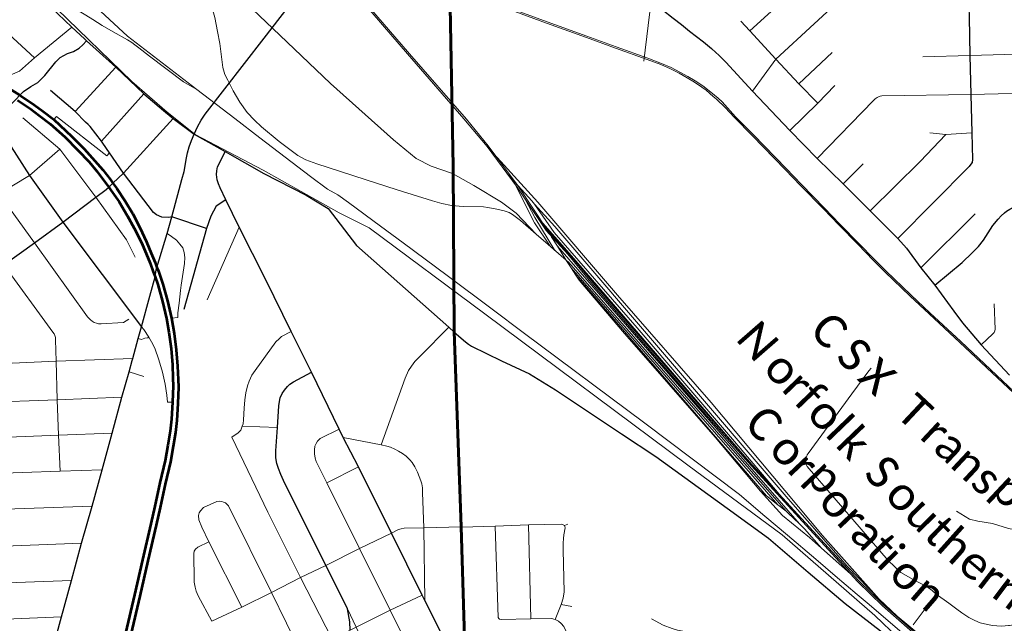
# Model space of a CAD drawing. Extents: x 13.99 to 21.38, y 7.75 to 14.55.
# Tile 75 of 77: x 18.68 to 20.38, y 11.97 to 13.01. Entities that reach past the tile are written whole.
import ezdxf

# ---------------------------------------------------------------- set-up
doc = ezdxf.new("R2010")
doc.units = 0
doc.header["$MEASUREMENT"] = 0
doc.linetypes.add('rr2', pattern=[0])
for name, color, linetype, lineweight in [('GM_X_City_Street', 1, 'Continuous', 0), ('GM_X_County_Road', 3, 'Continuous', 30), ('GM_X_Interchange_Ramps', 1, 'Continuous', 13), ('GM_X_Interstate_Route', 1, 'Continuous', 53), ('GM_X_Rail_Line', 7, 'rr2', 13), ('GM_X_Rail_Line_Text', 7, 'Continuous', 0), ('GM_X_State_Route', 1, 'Continuous', 30)]:
    doc.layers.add(name, color=color, linetype=linetype, lineweight=lineweight)
doc.styles.add('Slanted Normal (0.14) Font 31', font='CHAR_FAST_FONT.shx', dxfattribs={"height": 0.14})

msp = doc.modelspace()

# ---------------------------------------------------------------- linework, layer by layer
at = {"layer": 'GM_X_City_Street'}
for p, q in [((19.9379, 12.9939), (20.0201, 13.0684)), ((19.7551, 12.9414), (19.7679, 13.0455)), ((18.704, 12.9472), (18.652, 12.9949)), ((20.0226, 12.9025), (20.0802, 12.9568)), ((18.7739, 12.8546), (18.8442, 12.9311)), ((18.8192, 12.8036), (18.8927, 12.8854)), ((20.0994, 12.7301), (20.1337, 12.7645)), ((20.2333, 12.5851), (20.3268, 12.6784)), ((19.0017, 12.5297), (19.0568, 12.6551)), ((18.8671, 12.4055), (18.8927, 12.3974)), ((19.0624, 12.3117), (19.1231, 12.3096)), ((19.2084, 12.2143), (19.2628, 12.2415)), ((19.56, 11.9798), (19.556, 12.1419)), ((19.6123, 12.0042), (19.6312, 12.0008))]:
    msp.add_line(p, q, dxfattribs=at)
at = {"layer": 'GM_X_City_Street', "flags": 128}
for points in [[(19.9426, 12.8897), (19.9828, 12.9449), (20.1151, 13.0677)], [(18.6579, 12.916), (18.6782, 12.9245), (18.704, 12.9472), (18.7683, 13.0003)], [(20.0552, 12.8692), (20.0226, 12.9025), (19.9828, 12.9449), (19.9379, 12.9939), (19.9225, 13.0106)], [(20.2369, 12.9492), (20.3177, 12.9515), (20.4588, 12.9555), (20.5906, 12.9582), (20.7219, 12.9612), (20.8401, 12.9641)], [(20.007, 12.822), (20.0552, 12.8692), (20.0846, 12.8998)], [(20.1613, 12.8809), (20.1629, 12.8812), (20.1659, 12.8816), (20.3195, 12.884), (20.4601, 12.8875), (20.5919, 12.8905), (20.7235, 12.894), (20.8552, 12.8978), (20.9363, 12.8991), (21.1194, 12.9039), (21.377, 12.91)], [(20.0543, 12.7736), (20.1518, 12.8739), (20.1545, 12.8765), (20.1577, 12.8788), (20.1613, 12.8809)], [(18.8778, 12.6038), (18.8625, 12.6337), (18.8099, 12.7069), (18.7478, 12.7897), (18.6836, 12.8441)], [(20.1459, 12.6834), (20.2321, 12.7688), (20.2763, 12.815)], [(20.2488, 12.8182), (20.2763, 12.815), (20.3214, 12.8179)], [(18.6423, 12.7129), (18.6952, 12.7445), (18.7478, 12.7897)], [(18.8668, 12.4964), (18.8573, 12.4906), (18.8189, 12.4884), (18.8145, 12.4887), (18.8106, 12.4896), (18.8067, 12.4909), (18.8033, 12.4929), (18.8002, 12.4954), (18.7975, 12.4981), (18.7954, 12.5008), (18.704, 12.628), (18.6423, 12.7129), (18.6159, 12.7488)], [(18.7482, 12.2342), (18.7455, 12.2962), (18.7432, 12.3573), (18.7411, 12.4238), (18.7402, 12.4607), (18.7398, 12.465), (18.7391, 12.4683), (18.7377, 12.4712), (18.7357, 12.4743), (18.651, 12.5901), (18.5768, 12.6936)], [(20.3374, 12.4523), (20.3575, 12.4713), (20.3595, 12.4737), (20.361, 12.4762), (20.3613, 12.4793), (20.3599, 12.5228)], [(19.0441, 12.2928), (19.0552, 12.3002), (19.06, 12.3053), (19.0624, 12.3117), (19.0636, 12.3158), (19.0644, 12.3226), (19.0657, 12.3428), (19.0667, 12.3572), (19.0686, 12.3696), (19.0711, 12.3815), (19.0741, 12.3897), (19.0789, 12.3998), (19.0844, 12.4082), (19.1205, 12.4573), (19.1259, 12.4626), (19.1301, 12.4665), (19.1469, 12.4751)], [(19.3019, 12.2795), (19.3436, 12.395), (19.349, 12.4079), (19.3541, 12.4155), (19.3602, 12.4233), (19.3696, 12.4331), (19.419, 12.483)], [(19.4482, 11.8701), (19.4404, 12.1374), (19.4404, 12.1384), (19.4282, 12.4741)], [(18.6107, 12.4195), (18.6651, 12.4208), (18.7411, 12.4238), (18.8734, 12.4289)], [(20.2198, 11.9693), (20.2597, 12.0223), (20.2528, 12.0284), (20.2444, 12.0348), (20.2199, 12.0476), (20.1987, 12.0592), (20.1771, 12.0804), (20.0368, 12.2423), (20.0356, 12.2456), (20.035, 12.2481), (20.0347, 12.2505), (20.0346, 12.2531), (20.0349, 12.2556), (20.0354, 12.258), (20.0362, 12.2604), (20.0372, 12.2627), (20.0386, 12.265), (20.1144, 12.3678), (20.1436, 12.4073), (20.1472, 12.4121)], [(17.2134, 12.3124), (17.2565, 12.3134), (17.4202, 12.3174), (17.5117, 12.3193), (17.6622, 12.3262), (17.8576, 12.3343), (18.0286, 12.3382), (18.1605, 12.3418), (18.3309, 12.3452), (18.4879, 12.3483), (18.5503, 12.3505), (18.6128, 12.3526), (18.7432, 12.3573), (18.8547, 12.3619)], [(19.3825, 11.8342), (19.3823, 11.8625), (19.3807, 11.8667), (19.3775, 11.8742), (19.3178, 11.9945), (19.2647, 12.101), (19.2084, 12.2143), (19.1901, 12.2508), (19.1881, 12.2569), (19.1867, 12.2644), (19.1869, 12.2709), (19.1878, 12.2775), (19.1896, 12.2818), (19.1922, 12.2858), (19.1968, 12.2904), (19.2297, 12.3069)], [(18.6147, 12.2914), (18.7455, 12.2962), (18.838, 12.2996)], [(19.2172, 11.9446), (19.1629, 12.0507), (19.1067, 12.1638), (19.0441, 12.2928)], [(19.3775, 12.011), (19.3754, 12.1365), (19.3735, 12.1975), (19.3733, 12.2057), (19.3724, 12.2123), (19.3706, 12.2175), (19.3645, 12.2328), (19.36, 12.2417), (19.3554, 12.2491), (19.3514, 12.2541), (19.3449, 12.2604), (19.3388, 12.2647), (19.332, 12.2688), (19.3256, 12.2723), (19.3179, 12.2755), (19.312, 12.2774), (19.3019, 12.2795), (19.2365, 12.2925)], [(17.137, 12.1899), (17.2852, 12.1923), (17.3912, 12.1952), (17.5145, 12.1986), (17.6656, 12.2051), (17.7777, 12.2099), (17.8178, 12.2116), (17.8606, 12.2135), (17.8645, 12.2108), (18.0317, 12.2147), (18.1633, 12.2177), (18.3338, 12.2213), (18.4927, 12.2252), (18.5544, 12.2276), (18.6176, 12.2297), (18.7482, 12.2342), (18.8207, 12.2367)], [(19.0613, 11.9997), (19.0049, 12.1123), (18.9925, 12.1377), (18.9875, 12.1506), (18.9868, 12.1576), (18.9879, 12.1624), (18.9904, 12.1661), (18.9952, 12.1714), (19.0183, 12.182), (19.0225, 12.1825), (19.027, 12.1821), (19.03, 12.1811)], [(18.4942, 12.1627), (18.6195, 12.1676), (18.8032, 12.174)], [(19.1648, 11.9192), (19.1129, 12.0252), (19.0383, 12.1742), (19.0359, 12.1776), (19.0336, 12.1795), (19.03, 12.1811)], [(19.0096, 11.9754), (19.0613, 11.9997), (19.1129, 12.0252), (19.1629, 12.0507), (19.2068, 12.0717), (19.2647, 12.101), (19.3196, 12.1275), (19.332, 12.1336), (19.3363, 12.135), (19.3417, 12.136), (19.3754, 12.1365), (19.4404, 12.1384)], [(19.4404, 12.1374), (19.4986, 12.1396), (19.556, 12.1419), (19.6126, 12.1426), (19.6159, 12.1419), (19.6183, 12.1405), (19.6243, 12.1431)], [(19.5049, 11.9801), (19.504, 11.9821), (19.4986, 12.1396)], [(19.6022, 11.9786), (19.6123, 12.0042), (19.616, 12.0149), (19.6178, 12.0259), (19.6159, 12.098), (19.6159, 12.1101), (19.6166, 12.1183), (19.6174, 12.1246), (19.6193, 12.1364), (19.6191, 12.1387), (19.6183, 12.1405)], [(18.4965, 12.0995), (18.6221, 12.104), (18.7852, 12.1102)], [(19.0096, 11.9754), (18.9862, 12.019), (18.9825, 12.0274), (18.9808, 12.0344), (18.9794, 12.0429), (18.9791, 12.0505), (18.9785, 12.0878), (18.9787, 12.0925), (18.9796, 12.0961), (18.9817, 12.0995), (18.9856, 12.1032), (19.0049, 12.1123)], [(17.9243, 12.0564), (17.9257, 12.0376), (17.9267, 12.0332), (17.9283, 12.0301), (17.9305, 12.0275), (17.9331, 12.0257), (17.9363, 12.0244), (17.9393, 12.0235), (17.9438, 12.0234), (18.0367, 12.0252), (18.1677, 12.0278), (18.3388, 12.0319), (18.4985, 12.0359), (18.6241, 12.0403), (18.7678, 12.0454)], [(19.1648, 11.9192), (19.2172, 11.9446), (19.2487, 11.9601), (19.2586, 11.9649), (19.3178, 11.9945), (19.3726, 12.0203)], [(20.2597, 12.0223), (20.2816, 12.0066), (20.2953, 11.9964), (20.3038, 11.99), (20.3159, 11.9819), (20.3263, 11.9766), (20.3358, 11.9728), (20.3428, 11.9707), (20.3571, 11.968), (20.3643, 11.9673), (20.3716, 11.9671), (20.3789, 11.9674), (20.3845, 11.968), (20.3862, 11.9682), (20.3933, 11.9694), (20.4074, 11.9734), (20.4142, 11.9761), (20.421, 11.98), (20.4268, 11.9854), (20.4291, 11.9886), (20.4311, 11.9921)], [(19.3281, 11.2331), (19.3263, 11.299), (19.3243, 11.3652), (19.3233, 11.4323), (19.3208, 11.4987), (19.3186, 11.5644), (19.3164, 11.6305), (19.3137, 11.6998), (19.3127, 11.7673), (19.3108, 11.8332), (19.3099, 11.8533), (19.3093, 11.8603), (19.3075, 11.8656), (19.2586, 11.9649), (19.2439, 11.9968)], [(18.5007, 11.9743), (18.6259, 11.9777), (18.7506, 11.983)], [(19.4482, 11.8701), (19.5636, 11.8743), (19.5686, 11.8748), (19.5737, 11.8761), (19.5872, 11.882), (19.5984, 11.8882), (19.6071, 11.8948), (19.614, 11.9023), (19.6194, 11.9095), (19.6231, 11.9184), (19.6245, 11.9258), (19.6251, 11.9371), (19.6245, 11.9468), (19.623, 11.9529), (19.6207, 11.9589), (19.617, 11.9662), (19.6127, 11.9715), (19.6077, 11.9754), (19.6022, 11.9786), (19.5957, 11.9802), (19.56, 11.9798), (19.5091, 11.9786), (19.5062, 11.9792), (19.5049, 11.9801)], [(19.7684, 11.9796), (19.7888, 11.9687), (19.8043, 11.9626), (19.8133, 11.9602), (19.8223, 11.9583), (19.8356, 11.9575), (19.8422, 11.9561), (19.8511, 11.9531), (19.8581, 11.9499), (19.8724, 11.9402), (19.8789, 11.9338), (19.8912, 11.9216), (19.9178, 11.8883)]]:
    msp.add_lwpolyline(points, dxfattribs=at)
at = {"layer": 'GM_X_County_Road', "color": 1}
for p, q in [((18.8573, 12.7483), (18.9433, 12.8425)), ((18.8331, 12.7838), (18.8215, 12.8003)), ((18.8573, 12.7483), (18.8331, 12.7838)), ((19.0007, 12.6529), (18.9406, 12.6732))]:
    msp.add_line(p, q, dxfattribs=at)
at = {"layer": 'GM_X_County_Road', "color": 1, "flags": 128}
for points in [[(18.9793, 12.8157), (18.9851, 12.8286), (18.9914, 12.84), (18.9985, 12.8503), (19.0999, 12.9814), (19.1734, 13.0762), (19.2277, 13.146), (19.2357, 13.1578), (19.244, 13.1704), (19.2555, 13.1888), (19.2665, 13.2062), (19.2875, 13.2389), (19.3013, 13.2607), (19.3281, 13.3027)], [(18.6663, 13.0971), (18.709, 13.0572), (18.732, 13.0351), (18.7683, 13.0003), (18.7902, 12.9802), (18.7937, 12.9768), (18.8157, 12.9568), (18.8442, 12.9311), (18.8927, 12.8854), (18.9262, 12.8563), (18.9433, 12.8425), (18.9793, 12.8157), (19.0326, 12.7857), (19.0995, 12.7478), (19.1727, 12.7105), (19.2107, 12.6872), (19.2594, 12.6237), (19.419, 12.483), (19.4282, 12.4741)], [(20.3151, 13.0698), (20.3165, 13.0177), (20.3177, 12.9515), (20.3195, 12.884), (20.3214, 12.8179), (20.3224, 12.772), (20.3216, 12.767), (20.3197, 12.7637), (20.3166, 12.7602), (20.1934, 12.6358)], [(18.5028, 12.7614), (18.5166, 12.7646), (18.5307, 12.7706), (18.5497, 12.7827), (18.6286, 12.8372), (18.6333, 12.8397), (18.6468, 12.8515), (18.662, 12.8658), (18.6717, 12.8758), (18.6786, 12.8828), (18.6849, 12.8894), (18.6974, 12.8977), (18.7093, 12.9048), (18.7214, 12.9171), (18.7406, 12.9407), (18.748, 12.9478), (18.761, 12.9548), (18.7713, 12.9584), (18.781, 12.9642), (18.787, 12.97), (18.7937, 12.9768)], [(18.8215, 12.8003), (18.8192, 12.8036), (18.7998, 12.8292), (18.7964, 12.8326), (18.7921, 12.8363), (18.7739, 12.8546), (18.7317, 12.8912)], [(18.6503, 12.8148), (18.6952, 12.7445), (18.7526, 12.6639), (18.8884, 12.4831)], [(18.8724, 12.4252), (18.8734, 12.4289), (18.8827, 12.463), (18.8884, 12.4831), (18.903, 12.5363), (18.9118, 12.5695), (18.914, 12.5816), (18.9151, 12.5854), (18.933, 12.6445), (18.9406, 12.6732), (18.9537, 12.7201), (18.9583, 12.7376), (18.9619, 12.7512), (18.9663, 12.775), (18.968, 12.7837), (18.9709, 12.7939), (18.9749, 12.8049), (18.9793, 12.8157)], [(19.4478, 11.871), (19.3775, 12.011), (19.3726, 12.0203), (19.3196, 12.1275), (19.2628, 12.2415), (19.2365, 12.2925), (19.2297, 12.3069), (19.1819, 12.4051), (19.1469, 12.4751), (19.103, 12.5643), (19.0568, 12.6551), (19.0338, 12.7025), (19.0242, 12.7229), (19.0211, 12.7303), (19.0192, 12.7372), (19.018, 12.7459), (19.0184, 12.7526), (19.0198, 12.7592), (19.0234, 12.7671), (19.0326, 12.7857)], [(18.651, 12.5901), (18.704, 12.628), (18.7526, 12.6639), (18.8099, 12.7069), (18.8275, 12.7201), (18.8319, 12.7242), (18.8355, 12.7276), (18.8392, 12.7311), (18.8573, 12.7483)], [(18.9406, 12.6732), (18.9354, 12.6719), (18.9237, 12.6723), (18.9146, 12.6767), (18.9093, 12.6803), (18.8573, 12.7483)], [(20.2573, 12.555), (20.3046, 12.5945), (20.3216, 12.6109), (20.3328, 12.622), (20.3411, 12.6327), (20.3576, 12.6581), (20.3665, 12.6688), (20.372, 12.6751), (20.3774, 12.68), (20.3812, 12.6831), (20.387, 12.6864), (20.3941, 12.6903), (20.4004, 12.6935), (20.4645, 12.7273), (20.5111, 12.7518), (20.5152, 12.7533), (20.5192, 12.7546), (20.5234, 12.7557)], [(19.0338, 12.7025), (19.0173, 12.6917), (19.0078, 12.6742), (19.0007, 12.6529), (18.9614, 12.5132)], [(19.4282, 12.4741), (19.4474, 12.4573), (19.4524, 12.4534), (19.4581, 12.45), (19.5099, 12.4244), (19.5577, 12.4021), (19.6029, 12.3747), (19.7169, 12.2989), (19.7762, 12.2594), (19.8991, 12.1705), (19.9704, 12.1186), (20.0389, 12.06), (20.1029, 12.006), (20.1938, 11.935)], [(18.6713, 11.6928), (18.7185, 11.866), (18.7506, 11.983), (18.7678, 12.0454), (18.7852, 12.1102), (18.8032, 12.174), (18.8207, 12.2367), (18.838, 12.2996), (18.8547, 12.3619), (18.8671, 12.4055), (18.8724, 12.4252)], [(19.2487, 11.9601), (19.2478, 11.9743), (19.2439, 11.9968), (19.2398, 12.0054), (19.2068, 12.0717), (19.1335, 12.2182), (19.1291, 12.2288), (19.125, 12.2391), (19.1221, 12.2476), (19.1201, 12.2573), (19.1202, 12.2692), (19.1231, 12.3096), (19.1253, 12.3473), (19.1263, 12.3546), (19.1277, 12.3607), (19.131, 12.3682), (19.1354, 12.3743), (19.1401, 12.3801), (19.1446, 12.3844), (19.1506, 12.3882), (19.1819, 12.4051)]]:
    msp.add_lwpolyline(points, dxfattribs=at)
at = {"layer": 'GM_X_Interchange_Ramps', "flags": 128}
for points in [[(18.8331, 12.7838), (18.8285, 12.7784), (18.7417, 12.8464), (18.7369, 12.8408)], [(18.94, 12.4985), (18.9513, 12.4997), (18.9513, 12.5074), (18.9536, 12.5243), (18.956, 12.5458), (18.957, 12.5552), (18.9625, 12.5925), (18.9633, 12.6031), (18.9623, 12.6115), (18.9595, 12.6197), (18.9548, 12.6262), (18.9487, 12.6327), (18.9404, 12.6391), (18.933, 12.6445)], [(18.8884, 12.4831), (18.8926, 12.479), (18.9013, 12.4655), (18.9055, 12.4577), (18.9112, 12.4466), (18.9182, 12.4266), (18.9245, 12.405), (18.9295, 12.3844), (18.9321, 12.3654), (18.9333, 12.3533), (18.9422, 12.3533)], [(18.8827, 12.463), (18.8884, 12.4614), (18.894, 12.4639), (18.8981, 12.4645), (18.8999, 12.4646), (18.9013, 12.4655)]]:
    msp.add_lwpolyline(points, dxfattribs=at)
at = {"layer": 'GM_X_Interstate_Route', "flags": 128}
for points in [[(18.6711, 11.6934), (18.7256, 11.6933), (18.7699, 11.694), (18.7845, 11.6941), (18.802, 11.6948), (18.8063, 11.6949), (18.8117, 11.695), (18.8563, 11.6954), (18.8788, 11.6954), (18.9212, 11.6955), (19.0614, 11.697), (19.1917, 11.6993), (19.3135, 11.7004), (19.4516, 11.7028), (19.4501, 11.8062), (19.4493, 11.8355), (19.448, 11.8707), (19.4402, 12.138), (19.4402, 12.1389), (19.428, 12.4747), (19.4264, 12.7606), (19.4182, 13.1892)], [(19.4182, 13.1892), (19.4264, 12.7606), (19.428, 12.4747), (19.4402, 12.1389), (19.4402, 12.138), (19.448, 11.8707), (19.4493, 11.8355), (19.4501, 11.8062), (19.4516, 11.7028), (19.504, 11.7041), (19.557, 11.7054), (19.629, 11.7073), (19.6819, 11.7087), (19.706, 11.7095), (19.7529, 11.7109), (19.8828, 11.7144), (19.9533, 11.7168), (20.0225, 11.7188), (20.0439, 11.7195), (20.0922, 11.7205), (20.4659, 11.7312)], [(18.6384, 12.9077), (18.6786, 12.8828), (18.6805, 12.8816), (18.7033, 12.8666), (18.7183, 12.8554), (18.7369, 12.8408), (18.7682, 12.8119), (18.7896, 12.7902), (18.8082, 12.77), (18.8215, 12.754), (18.8343, 12.7379), (18.8392, 12.7311), (18.8458, 12.7218), (18.8601, 12.7004), (18.8733, 12.678), (18.8858, 12.6545), (18.8971, 12.6299), (18.905, 12.6105), (18.9119, 12.5941), (18.9151, 12.5854), (18.9175, 12.5791), (18.925, 12.5572), (18.9331, 12.5279), (18.94, 12.4985), (18.9447, 12.4718), (18.9485, 12.4439), (18.9508, 12.4157), (18.9518, 12.3925), (18.9521, 12.3795), (18.9513, 12.3512), (18.9495, 12.322), (18.9469, 12.3012), (18.9431, 12.2772), (18.9382, 12.2506), (18.9294, 12.2121), (18.9204, 12.1716), (18.9136, 12.1414), (18.8992, 12.0795), (18.8854, 12.0186), (18.8702, 11.9525)], [(18.6742, 12.8743), (18.6971, 12.8593), (18.7121, 12.8481), (18.7306, 12.8335), (18.7561, 12.811), (18.7788, 12.7883), (18.7979, 12.768), (18.8111, 12.7519), (18.8282, 12.7294), (18.8319, 12.7242), (18.8354, 12.7193), (18.8497, 12.6988), (18.864, 12.6756), (18.8759, 12.6533), (18.8884, 12.629), (18.8963, 12.6096), (18.9032, 12.5932), (18.9088, 12.5782), (18.9118, 12.5695), (18.9164, 12.5563), (18.9244, 12.527), (18.9313, 12.4976), (18.9356, 12.4739), (18.9394, 12.4459), (18.9417, 12.4178), (18.9427, 12.3946), (18.943, 12.3816), (18.9422, 12.3533), (18.9404, 12.324), (18.9377, 12.3033), (18.934, 12.2793), (18.929, 12.2527), (18.9203, 12.2142), (18.9113, 12.1737), (18.9045, 12.1434), (18.89, 12.0816), (18.8762, 12.0207), (18.8611, 11.9546)]]:
    msp.add_lwpolyline(points, dxfattribs=at)
at = {"layer": 'GM_X_Rail_Line'}
for p, q in [((19.606, 12.6226), (19.5956, 12.6394)), ((19.606, 12.6226), (20.0238, 12.1434)), ((20.0008, 12.1651), (19.6258, 12.5944)), ((19.6381, 12.5724), (19.6296, 12.5853)), ((19.6296, 12.5853), (19.9865, 12.1763)), ((19.9666, 12.1919), (19.6381, 12.5724)), ((19.9666, 12.1919), (19.9566, 12.1998)), ((19.9865, 12.1763), (19.9666, 12.1919)), ((20.0008, 12.1651), (19.9865, 12.1763)), ((20.1116, 12.0571), (20.0618, 12.1015))]:
    msp.add_line(p, q, dxfattribs=at)
at = {"layer": 'GM_X_Rail_Line', "ltscale": 3.78788e-07, "flags": 128}
for points in [[(21.377, 11.4749), (21.3548, 11.4954), (21.2987, 11.5471), (21.2717, 11.5713), (21.2562, 11.5857), (21.238, 11.6019), (21.2206, 11.6166), (21.2035, 11.6305), (21.1691, 11.6574), (21.1368, 11.6828), (21.1195, 11.6965), (21.1057, 11.7069), (21.0884, 11.7211), (21.0677, 11.7386), (21.0466, 11.7574), (21.0195, 11.783), (20.993, 11.8073), (20.9176, 11.8786), (20.8535, 11.9383), (20.7838, 12.0036), (20.7166, 12.0663), (20.623, 12.1541), (20.3928, 12.3697), (20.3005, 12.4561), (20.2474, 12.5056), (20.2147, 12.5362), (20.1712, 12.578), (20.1508, 12.5983), (20.1249, 12.6251), (20.0919, 12.6591), (20.0651, 12.6867), (20.0258, 12.7272), (19.9989, 12.7548), (19.9425, 12.8131), (19.9119, 12.8443), (19.8958, 12.8619), (19.8804, 12.876), (19.8747, 12.8807), (19.8625, 12.8917), (19.8555, 12.897), (19.8424, 12.9055), (19.83, 12.9131), (19.8162, 12.9208), (19.8011, 12.9284), (19.7846, 12.9357), (19.7611, 12.9447), (19.7066, 12.9643), (19.6563, 12.9825), (19.5875, 13.0074), (19.5106, 13.0353), (19.4744, 13.0485), (19.4497, 13.0574), (19.4275, 13.0653), (19.4093, 13.0713), (19.3916, 13.0768), (19.3732, 13.0825), (19.3522, 13.0887), (19.2808, 13.11), (19.268, 13.1144), (19.2543, 13.1195), (19.2426, 13.1243), (19.2288, 13.131), (19.2086, 13.1419), (19.1933, 13.1505), (19.1759, 13.1611), (19.1602, 13.1711), (19.1269, 13.1904), (19.1034, 13.2039), (19.0481, 13.2379), (18.9954, 13.2695), (18.9381, 13.304), (18.8892, 13.3332), (18.8698, 13.3446), (18.8541, 13.3527), (18.8377, 13.3608), (18.8211, 13.3685), (18.7982, 13.378), (18.7092, 13.4147), (18.6744, 13.4293), (18.6599, 13.4356), (18.6451, 13.4427), (18.6235, 13.4542), (18.6065, 13.4642), (18.5925, 13.4731), (18.5593, 13.5005), (18.5479, 13.5107), (18.5347, 13.523), (18.5053, 13.5541), (18.4741, 13.5849), (18.423, 13.6399), (18.3881, 13.6816), (18.3578, 13.7144), (18.2793, 13.8089), (18.188, 13.9188), (18.1801, 13.9283), (18.1745, 13.9344), (18.1529, 13.9559), (18.1446, 13.9626), (18.1357, 13.9689), (18.1266, 13.9747), (18.119, 13.9785), (18.1075, 13.9841), (18.0982, 13.9872), (18.088, 13.9905), (18.0762, 13.9932), (18.0647, 13.995), (18.0516, 13.9961), (18.0406, 13.9967), (18.0283, 13.9966), (18.0162, 13.9962), (18.0054, 13.9953), (17.9933, 13.994), (17.9812, 13.9925), (17.9694, 13.9907), (17.9557, 13.9883), (17.8999, 13.9769), (17.8834, 13.9733), (17.8701, 13.9707), (17.8563, 13.9676), (17.8369, 13.9636), (17.8242, 13.961), (17.7992, 13.9586), (17.788, 13.9578), (17.7779, 13.9571), (17.7608, 13.9565), (17.6512, 13.9544), (17.6303, 13.9548), (17.6145, 13.9552), (17.5992, 13.9561), (17.5856, 13.9575), (17.5734, 13.9589), (17.5608, 13.9603), (17.5467, 13.9625), (17.5338, 13.965), (17.5232, 13.9673), (17.5117, 13.9703), (17.5022, 13.9731), (17.4921, 13.9768), (17.4832, 13.9802), (17.4725, 13.985), (17.4633, 13.9903), (17.453, 13.9959), (17.4377, 14.0057), (17.4256, 14.0141), (17.4154, 14.0219), (17.4052, 14.0308), (17.3962, 14.0395), (17.387, 14.0494), (17.3797, 14.0575), (17.374, 14.0645), (17.3678, 14.0725), (17.3559, 14.0893), (17.3481, 14.1023), (17.3399, 14.1165), (17.3332, 14.1294), (17.3281, 14.1401), (17.3221, 14.1536), (17.3165, 14.1676), (17.3112, 14.1822), (17.306, 14.1984), (17.2815, 14.2826), (17.2665, 14.3356), (17.2547, 14.3767), (17.2436, 14.4166), (17.2362, 14.4416), (17.233, 14.4524), (17.2298, 14.4616), (17.226, 14.4712), (17.22, 14.4846), (17.2151, 14.4942), (17.2091, 14.5048), (17.2033, 14.5133), (17.1977, 14.5211), (17.1903, 14.5299), (17.1834, 14.5376), (17.1766, 14.5443), (17.1684, 14.5514), (17.1679, 14.5517)], [(21.377, 11.4781), (21.3564, 11.4971), (21.3003, 11.5488), (21.2733, 11.573), (21.2577, 11.5874), (21.2395, 11.6036), (21.222, 11.6185), (21.2049, 11.6323), (21.1706, 11.6592), (21.1382, 11.6846), (21.1209, 11.6983), (21.1072, 11.7087), (21.0899, 11.7229), (21.0692, 11.7403), (21.0482, 11.7591), (21.0211, 11.7847), (20.9946, 11.8091), (20.9192, 11.8803), (20.8551, 11.94), (20.7854, 12.0053), (20.7182, 12.068), (20.6246, 12.1558), (20.3945, 12.3714), (20.3021, 12.4578), (20.249, 12.5074), (20.2163, 12.5379), (20.1728, 12.5797), (20.1525, 12.5999), (20.1265, 12.6267), (20.0936, 12.6607), (20.0668, 12.6883), (20.0275, 12.7288), (20.0006, 12.7564), (19.9442, 12.8148), (19.9136, 12.8459), (19.8904, 12.8715), (19.8832, 12.878), (19.8773, 12.8829), (19.8707, 12.8883), (19.8569, 12.8989), (19.8437, 12.9075), (19.8311, 12.9151), (19.8173, 12.9229), (19.8021, 12.9305), (19.7855, 12.9379), (19.7619, 12.9469), (19.7074, 12.9665), (19.6571, 12.9847), (19.5883, 13.0096), (19.5114, 13.0375), (19.4752, 13.0507), (19.4505, 13.0596), (19.4282, 13.0675), (19.41, 13.0735), (19.3923, 13.079), (19.3739, 13.0847), (19.3529, 13.0909), (19.2816, 13.1122), (19.2688, 13.1166), (19.2552, 13.1217), (19.2435, 13.1265), (19.2299, 13.1331), (19.2098, 13.1439), (19.1945, 13.1526), (19.1772, 13.1631), (19.1614, 13.1731), (19.1281, 13.1925), (19.1046, 13.2059), (19.0493, 13.2399), (18.9966, 13.2715), (18.9393, 13.306), (18.8904, 13.3352), (18.8709, 13.3466), (18.8552, 13.3548), (18.8387, 13.3629), (18.822, 13.3706), (18.7991, 13.3802), (18.7101, 13.4168), (18.6753, 13.4315), (18.6609, 13.4377), (18.6462, 13.4448), (18.6246, 13.4563), (18.6077, 13.4662), (18.5849, 13.4828), (18.5761, 13.4905), (18.5635, 13.5016), (18.5529, 13.5108), (18.5407, 13.5229), (18.5184, 13.5462), (18.4826, 13.5823), (18.4248, 13.6414), (18.3898, 13.6832), (18.3596, 13.716), (18.2811, 13.8104), (18.1898, 13.9202), (18.1819, 13.9298), (18.1762, 13.936), (18.1544, 13.9577), (18.1461, 13.9644), (18.137, 13.9708), (18.1277, 13.9768), (18.12, 13.9806), (18.1083, 13.9863), (18.099, 13.9894), (18.0887, 13.9927), (18.0767, 13.9955), (18.0649, 13.9974), (18.0518, 13.9984), (18.0407, 13.9991), (18.0283, 13.999), (18.0161, 13.9985), (18.0052, 13.9976), (17.9931, 13.9964), (17.9808, 13.9948), (17.969, 13.993), (17.9553, 13.9906), (17.8994, 13.9791), (17.8829, 13.9756), (17.8696, 13.973), (17.8558, 13.9699), (17.8364, 13.9659), (17.8239, 13.9633), (17.799, 13.9609), (17.7878, 13.9601), (17.7778, 13.9595), (17.7607, 13.9589), (17.6512, 13.9567), (17.6304, 13.9571), (17.6146, 13.9575), (17.5994, 13.9585), (17.5859, 13.9599), (17.5737, 13.9612), (17.5612, 13.9627), (17.5471, 13.9648), (17.5342, 13.9673), (17.5238, 13.9696), (17.5123, 13.9725), (17.5029, 13.9754), (17.4929, 13.979), (17.4842, 13.9824), (17.4736, 13.9871), (17.4644, 13.9924), (17.4542, 13.9979), (17.439, 14.0077), (17.427, 14.016), (17.4169, 14.0237), (17.4068, 14.0325), (17.3979, 14.0411), (17.3887, 14.0509), (17.3814, 14.059), (17.3758, 14.0659), (17.3697, 14.0739), (17.3579, 14.0906), (17.3501, 14.1034), (17.3419, 14.1177), (17.3353, 14.1305), (17.3302, 14.141), (17.3242, 14.1545), (17.3187, 14.1684), (17.3134, 14.183), (17.3082, 14.1991), (17.2838, 14.2832), (17.2688, 14.3363), (17.257, 14.3773), (17.2459, 14.4173), (17.2385, 14.4423), (17.2352, 14.4531), (17.232, 14.4624), (17.2282, 14.4722), (17.2221, 14.4856), (17.2172, 14.4953), (17.2111, 14.5061), (17.2052, 14.5146), (17.1995, 14.5225), (17.1921, 14.5314), (17.1851, 14.5392), (17.1782, 14.5461), (17.1716, 14.5517)]]:
    msp.add_lwpolyline(points, dxfattribs=at)
at = {"layer": 'GM_X_Rail_Line', "flags": 128}
for points in [[(20.4533, 11.7754), (20.4382, 11.7841), (20.4163, 11.7976), (20.3885, 11.8142), (20.3705, 11.8258), (20.3456, 11.8426), (20.3161, 11.8634), (20.3018, 11.8738), (20.2797, 11.8909), (20.244, 11.9197), (20.2325, 11.929), (20.2091, 11.9487), (20.1439, 12.004), (20.1235, 12.0215), (20.0854, 12.054), (20.0521, 12.0822), (20.0029, 12.124), (19.9642, 12.1567), (19.9202, 12.1938), (19.7567, 12.3172), (19.5471, 12.4737), (19.4938, 12.5137), (19.4158, 12.5718), (19.34, 12.628), (19.301, 12.6569), (19.2457, 12.6979), (19.2271, 12.7109), (19.2093, 12.721), (19.18, 12.7425), (19.0924, 12.8096), (19.0493, 12.8426), (18.9841, 12.8927), (18.9607, 12.9061), (18.9025, 12.9502), (18.8841, 12.9646), (18.877, 12.97), (18.8717, 12.9739), (18.8643, 12.9785), (18.8397, 12.9923), (18.8207, 13.0033), (18.8044, 13.0138), (18.7926, 13.0213), (18.7751, 13.0314), (18.7632, 13.0377), (18.7501, 13.0436), (18.7397, 13.048), (18.7326, 13.0511), (18.7261, 13.0534), (18.7168, 13.0567), (18.6966, 13.0629), (18.6739, 13.0699), (18.655, 13.0758), (18.6308, 13.0838), (18.6177, 13.0881), (18.6082, 13.0905), (18.594, 13.093), (18.5837, 13.095), (18.5708, 13.0985), (18.5516, 13.1048), (18.5164, 13.1171), (18.4853, 13.13), (18.4432, 13.1443), (18.4302, 13.1489), (18.4164, 13.1539), (18.4058, 13.1581), (18.3942, 13.1632), (18.3271, 13.1953), (18.2451, 13.2348), (18.236, 13.2389), (18.2281, 13.2429), (18.2214, 13.2469), (18.2143, 13.2515), (18.2068, 13.2572), (18.2007, 13.2629), (18.195, 13.2682), (18.186, 13.2784), (18.1778, 13.2883), (18.1651, 13.3046), (18.1587, 13.313), (18.1513, 13.3224), (18.1452, 13.3294), (18.1386, 13.3369), (18.1294, 13.3454), (18.1221, 13.3517), (18.1137, 13.358), (18.1043, 13.3638), (18.0951, 13.3692), (18.0874, 13.3729), (18.0806, 13.3757), (18.0742, 13.3782), (18.0662, 13.381), (18.0582, 13.3833), (18.0492, 13.3854), (18.0431, 13.3865), (18.0354, 13.3873), (18.0281, 13.3881), (18.0172, 13.3889), (18.0046, 13.3891), (17.9687, 13.3891), (17.9555, 13.3889), (17.9459, 13.3885), (17.9389, 13.3879), (17.9324, 13.3871), (17.926, 13.3858), (17.9178, 13.384), (17.9073, 13.3811), (17.8967, 13.3774), (17.8875, 13.3738), (17.8779, 13.3688), (17.8685, 13.3636), (17.8616, 13.359), (17.8545, 13.3541), (17.8489, 13.3495), (17.8401, 13.3417), (17.8289, 13.3315), (17.8219, 13.3234), (17.8138, 13.3102), (17.8079, 13.3001), (17.8011, 13.2884), (17.793, 13.2737), (17.7838, 13.2577), (17.7552, 13.2062), (17.7382, 13.1759), (17.7107, 13.1266), (17.6967, 13.101), (17.684, 13.0783), (17.6721, 13.0574)], [(20.4696, 11.763), (20.4533, 11.7754), (20.2426, 11.9358), (20.1671, 12.0018), (20.1246, 12.0433), (19.9405, 12.2438), (19.8523, 12.3431), (19.6666, 12.5572), (19.6238, 12.6085), (19.5867, 12.6493), (19.5369, 12.7241), (19.4847, 12.7943), (19.4445, 12.8424), (19.3473, 12.9543), (19.2576, 13.0588), (19.203, 13.1179), (19.1178, 13.191)], [(20.3719, 11.8374), (20.244, 11.9376), (20.1687, 12.0035), (20.1263, 12.045), (19.9422, 12.2454), (19.8541, 12.3447), (19.6684, 12.5587), (19.6256, 12.61), (19.5885, 12.6507), (19.5388, 12.7255), (19.4865, 12.7958), (19.449, 12.8414), (19.3507, 12.9541), (19.26, 13.0604), (19.204, 13.1225), (19.1194, 13.1927), (19.1189, 13.1932)], [(19.5693, 12.6434), (19.535, 12.6794), (19.5095, 12.6984), (19.4619, 12.7271), (19.4252, 12.7479), (19.3882, 12.7607), (19.3624, 12.7736), (19.3234, 12.8057), (19.2146, 12.9034), (19.1272, 12.9864), (19.0451, 13.0651), (18.9918, 13.1174), (18.9617, 13.145), (18.9568, 13.1491)], [(18.9841, 12.8927), (18.8644, 12.9848), (18.8176, 13.0278), (18.7502, 13.0785)], [(18.7166, 13.0573), (18.7421, 13.032), (18.8719, 12.9067), (18.9328, 12.8536), (18.9808, 12.8154), (19.0983, 12.7539), (19.2295, 12.68), (19.2811, 12.6541), (19.4808, 12.5058), (19.8314, 12.2448), (19.9942, 12.1247), (20.154, 11.9854), (20.2353, 11.9068), (20.5801, 11.637), (20.9278, 11.3775)], [(18.9954, 13.0631), (19.0058, 13.0421), (19.0116, 13.0289), (19.0151, 13.0173), (19.0196, 12.9929), (19.0234, 12.972), (19.0289, 12.9308), (19.0325, 12.9185), (19.0374, 12.9088), (19.0466, 12.8903), (19.0581, 12.8711), (19.071, 12.853), (19.0835, 12.8396), (19.0954, 12.8282), (19.126, 12.8028), (19.1584, 12.7788), (19.172, 12.7713), (19.1909, 12.7646), (19.2744, 12.7374), (19.3297, 12.7195), (19.3904, 12.7005), (19.4068, 12.6961), (19.4233, 12.6924), (19.4433, 12.6909), (19.4786, 12.6902), (19.4863, 12.6893), (19.5014, 12.6865), (19.5145, 12.6836), (19.5227, 12.6807), (19.5288, 12.6774), (19.5423, 12.6668), (19.5693, 12.6434)], [(19.4847, 12.7943), (19.5725, 12.6982), (19.71, 12.5378), (19.8714, 12.3527), (20.0638, 12.1232), (20.1614, 12.0137)], [(19.5207, 12.7459), (19.562, 12.7005), (19.5668, 12.6952)], [(19.5326, 12.7299), (19.5666, 12.6627), (19.5935, 12.6224)], [(19.6019, 12.6151), (19.5669, 12.6719), (19.5507, 12.7034)], [(20.0272, 12.1494), (19.9119, 12.2856), (19.7435, 12.4816), (19.6005, 12.6463), (19.5668, 12.6952)], [(19.5668, 12.6952), (19.6015, 12.6562), (20.0043, 12.1866), (20.1065, 12.0699), (20.1614, 12.0137)], [(19.7351, 12.4842), (19.5688, 12.6761), (19.6347, 12.6012), (19.7351, 12.4842)], [(19.5693, 12.6434), (19.5904, 12.6251), (19.6258, 12.5944)], [(19.6296, 12.5853), (19.6206, 12.5989), (19.606, 12.6226)], [(19.9566, 12.1998), (19.8783, 12.2928), (19.7185, 12.476), (19.6436, 12.5641), (19.6381, 12.5724)], [(19.7351, 12.4842), (19.7892, 12.4211), (19.9324, 12.256), (19.9842, 12.1962), (19.9844, 12.1963), (19.7351, 12.4842)], [(20.0618, 12.1015), (20.0411, 12.1199), (19.9947, 12.158), (19.9566, 12.1998)], [(20.0238, 12.1434), (20.0039, 12.1626), (20.0008, 12.1651)], [(20.6338, 12.0365), (20.6004, 12.0509), (20.5636, 12.0598), (20.5155, 12.0708), (20.4871, 12.0792), (20.4257, 12.1218), (20.4087, 12.1307), (20.3844, 12.1352), (20.3569, 12.1442), (20.3316, 12.148), (20.3173, 12.1517), (20.295, 12.1651)], [(20.0618, 12.1015), (20.0325, 12.135), (20.0238, 12.1434)], [(20.1614, 12.0137), (20.1923, 11.9844), (20.2762, 11.9144), (20.2937, 11.8987)]]:
    msp.add_lwpolyline(points, dxfattribs=at)
at = {"layer": 'GM_X_State_Route', "flags": 128}
for points in [[(19.6669, 13.091), (19.6902, 13.0848), (19.6979, 13.0825), (19.7037, 13.0802), (19.7083, 13.0782), (19.7144, 13.0755), (19.721, 13.0722), (19.7327, 13.0662), (19.7484, 13.0579), (19.76, 13.0509), (19.7679, 13.0455), (19.8057, 13.0159), (19.8201, 13.0051), (19.8339, 12.9937), (19.8581, 12.9748), (19.8722, 12.9636), (19.8796, 12.9568)], [(19.8796, 12.9568), (19.8849, 12.9521), (19.8965, 12.9397), (19.9426, 12.8897), (20.007, 12.822), (20.0543, 12.7736), (20.0994, 12.7301), (20.1459, 12.6834), (20.1934, 12.6358), (20.2083, 12.6192), (20.2333, 12.5851), (20.2573, 12.555), (20.29, 12.5106), (20.305, 12.4904), (20.3374, 12.4523), (20.3859, 12.4002)]]:
    msp.add_lwpolyline(points, dxfattribs=at)

# ---------------------------------------------------------------- texts
at = {"layer": 'GM_X_Rail_Line_Text', "char_height": 0.056629, "attachment_point": 7, "line_spacing_factor": 0.8, "style": 'Slanted Normal (0.14) Font 31'}
for s, insert, rotation in [('{\\fCalibri Light|b0|i0|c0|p34;\\C256;N}', (19.9121, 12.4618), 311.079), ('{\\fCalibri Light|b0|i0|c0|p34;\\C256;C}', (20.0386, 12.4736), 315.2903), ('{\\fCalibri Light|b0|i0|c0|p34;\\C256;S}', (20.0842, 12.4285), 316.659), ('{\\fCalibri Light|b0|i0|c0|p34;\\C256;o}', (19.9586, 12.4086), 313.8935), ('{\\fCalibri Light|b0|i0|c0|p34;\\C256;X}', (20.122, 12.3929), 316.825), ('{\\fCalibri Light|b0|i0|c0|p34;\\C256;r}', (19.9909, 12.375), 313.8387), ('{\\fCalibri Light|b0|i0|c0|p34;\\C256;f}', (20.0123, 12.3527), 313.8387), ('{\\fCalibri Light|b0|i0|c0|p34;\\C256;T}', (20.1877, 12.3312), 316.8762), ('{\\fCalibri Light|b0|i0|c0|p34;\\C256;o}', (20.0336, 12.3305), 313.8418), ('{\\fCalibri Light|b0|i0|c0|p34;\\C256;C}', (19.9258, 12.3138), 313.4774), ('{\\fCalibri Light|b0|i0|c0|p34;\\C256;l}', (20.066, 12.2968), 313.8461), ('{\\fCalibri Light|b0|i0|c0|p34;\\C256;r}', (20.2291, 12.2925), 316.88), ('{\\fCalibri Light|b0|i0|c0|p34;\\C256;k}', (20.0839, 12.2782), 313.8381), ('{\\fCalibri Light|b0|i0|c0|p34;\\C256;o}', (19.9683, 12.2691), 313.4736), ('{\\fCalibri Light|b0|i0|c0|p34;\\C256;a}', (20.2516, 12.2714), 316.8769), ('{\\fCalibri Light|b0|i0|c0|p34;\\C256;n}', (20.2814, 12.2435), 316.8743), ('{\\fCalibri Light|b0|i0|c0|p34;\\C256;r}', (20.0004, 12.2352), 313.4767), ('{\\fCalibri Light|b0|i0|c0|p34;\\C256;S}', (20.1324, 12.2277), 313.839), ('{\\fCalibri Light|b0|i0|c0|p34;\\C256;p}', (20.0216, 12.2129), 313.4763), ('{\\fCalibri Light|b0|i0|c0|p34;\\C256;s}', (20.3155, 12.2116), 316.8863), ('{\\fCalibri Light|b0|i0|c0|p34;\\C256;o}', (20.0537, 12.179), 313.4796), ('{\\fCalibri Light|b0|i0|c0|p34;\\C256;o}', (20.1681, 12.1904), 313.8418), ('{\\fCalibri Light|b0|i0|c0|p34;\\C256;p}', (20.3416, 12.1871), 316.8743), ('{\\fCalibri Light|b0|i0|c0|p34;\\C256;r}', (20.0858, 12.1451), 313.5051), ('{\\fCalibri Light|b0|i0|c0|p34;\\C256;u}', (20.2012, 12.1561), 314.532), ('{\\fCalibri Light|b0|i0|c0|p34;\\C256;t}', (20.2355, 12.1211), 315.8386), ('{\\fCalibri Light|b0|i0|c0|p34;\\C256;a}', (20.1072, 12.1226), 313.6232), ('{\\fCalibri Light|b0|i0|c0|p34;\\C256;h}', (20.2571, 12.1003), 318.1409), ('{\\fCalibri Light|b0|i0|c0|p34;\\C256;t}', (20.1357, 12.0927), 313.8755), ('{\\fCalibri Light|b0|i0|c0|p34;\\C256;i}', (20.1547, 12.0729), 314.783), ('{\\fCalibri Light|b0|i0|c0|p34;\\C256;e}', (20.2934, 12.0679), 319.5333), ('{\\fCalibri Light|b0|i0|c0|p34;\\C256;o}', (20.1751, 12.0525), 316.8929), ('{\\fCalibri Light|b0|i0|c0|p34;\\C256;r}', (20.3276, 12.0388), 322.3714), ('{\\fCalibri Light|b0|i0|c0|p34;\\C256;n}', (20.3527, 12.0194), 323.041), ('{\\fCalibri Light|b0|i0|c0|p34;\\C256;n}', (20.2114, 12.0186), 319.07)]:
    msp.add_mtext(s, dxfattribs=dict(at, insert=insert, rotation=rotation))

doc.saveas('drawing.dxf')
